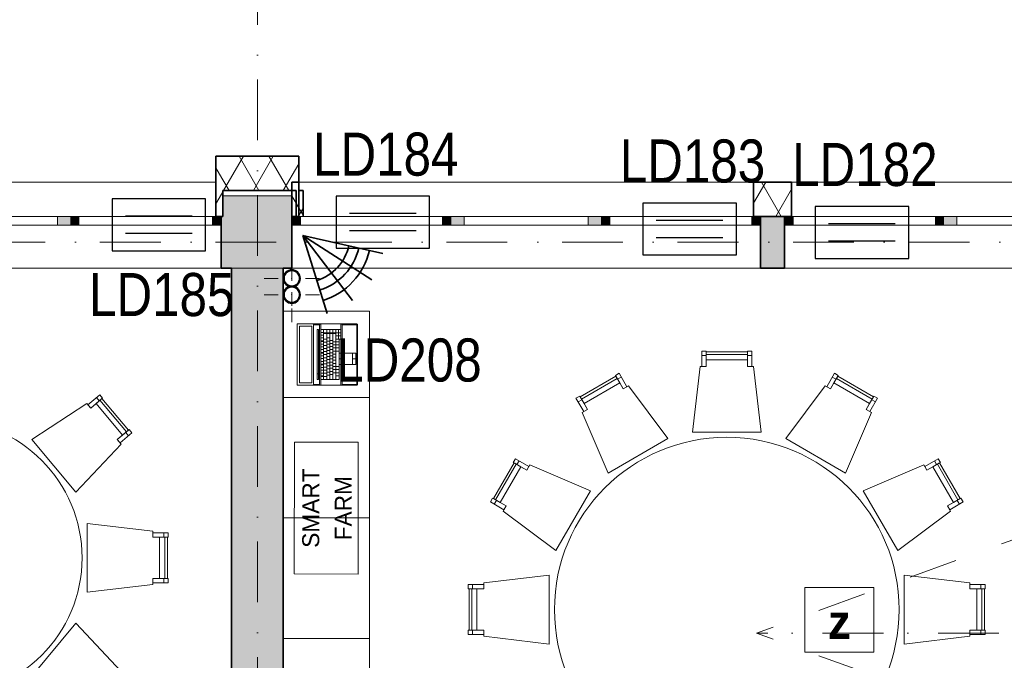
# Model space of a CAD drawing. Header units: millimetres. Extents: x -148444 to 51443, y -4810 to 453290.
# Tile 253 of 256: x 14199 to 19913, y 156081 to 159799. Entities that reach past the tile are written whole.
import ezdxf

# ---------------------------------------------------------------- set-up
doc = ezdxf.new("R2010")
doc.units = ezdxf.units.MM
for name, pattern in [('1', [8, 4, -4]), ('DASHDOTX2', [2, 1, -0.5, 0, -0.5]), ('Kropki i Kreski', [6.702778, 3.527778, -1.763889, 0, -1.411111]), ('Przerywana', [5.644444, 2.822222, -2.822222]), ('Wipeout_Contour', [1000, 0, -1000])]:
    doc.linetypes.add(name, pattern=pattern)
for name, color, linetype, lineweight in [('!!!SSWiN', 3, 'Continuous', 35), ('!!!SSWiN-opis', 6, 'DASHDOTX2', 18), ('\xa0♦El- odgrom', 30, '1', 35)]:
    doc.layers.add(name, color=color, linetype=linetype, lineweight=lineweight)
for name, color, linetype in [('- A - ocieplenie', 8, 'Continuous'), ('2D - Rysunki i Obrazki', 8, 'Continuous'), ('ADT KD', 3, 'Continuous'), ('Konstrukcja - Siatka mod', 8, 'Continuous'), ('Konstrukcja - Stropy', 8, 'Continuous'), ('Konstrukcja - Ściany nośne wew..P', 8, 'Continuous'), ('Konstrukcja - Ściany zewnętrzne', 8, 'Continuous'), ('Okna Archicada', 8, 'Continuous'), ('PIONY INST', 8, 'Continuous'), ('Wnętrze - Umeblowanie', 8, 'Continuous')]:
    doc.layers.add(name, color=color, linetype=linetype)
doc.styles.add('GENERATED_STYLE_1', font='ARIALN.TTF')
doc.styles.get("Standard").update_dxf_attribs({"font": 'arial.ttf'})
doc.styles.add('STYL_AUTOMATYCZNY_11', font='txt')
doc.styles.add('STYL_AUTOMATYCZNY_8', font='txt')
pattern_1 = [(60, (-220940.59, 434684.62), (-129.90381, 75), []), (120, (-220940.59, 434684.62), (129.90381, 75), [])]

# ---------------------------------------------------------------- blocks, each defined once
blk = doc.blocks.new('Czujka_PIR+AM')
for q in [(82.3, 47.5), (93.6, 16.5), (82.3, -47.5), (93.6, -16.5)]:
    blk.add_line((0, 0), q)
for radius in [79, 54.6, 66.3]:
    blk.add_arc((0, 0), radius, 330, 30)
blk.add_attdef('ADRES', (135.7, -10.4), '', height=22.5)
blk = doc.blocks.new('sswin')
at = {"layer": 'ADT KD', "color": 3}
for p, q in [((542.7, 300.5), (0, 300.5)), ((0, 300.5), (0, 0)), ((542.7, 0), (542.7, 300.5)), ((465, 200.4), (77.7, 200.4)), ((465, 100.2), (77.7, 100.2)), ((0, 0), (542.7, 0))]:
    blk.add_line(p, q, dxfattribs=at)

msp = doc.modelspace()

# ---------------------------------------------------------------- hatches: boundary and pattern name
at = {"layer": '- A - ocieplenie', "linetype": 'Continuous', "lineweight": 13}
h = msp.add_hatch(dxfattribs=at)
h.set_pattern_fill('Izolacja_miękka_0005', color=8, style=0, pattern_type=2)
h.set_pattern_definition(pattern_1)
h.paths.add_polyline_path([(15338, 158856.9), (15368, 158856.9), (15338, 159006.9)])
h = msp.add_hatch(dxfattribs=at)
h.set_pattern_fill('Izolacja_miękka_0005', color=8, style=0, pattern_type=2)
h.set_pattern_definition(pattern_1)
h.paths.add_polyline_path([(15338, 159006.9), (15378, 158806.9), (15378, 159006.9)])
h = msp.add_hatch(dxfattribs=at)
h.set_pattern_fill('Izolacja_miękka_0005', color=8, style=0, pattern_type=2)
h.set_pattern_definition(pattern_1)
h.paths.add_polyline_path([(15378, 158806.9), (15818, 158806.9), (15818, 159006.9), (15378, 159006.9)])
h = msp.add_hatch(dxfattribs=at)
h.set_pattern_fill('Izolacja_miękka_0005', color=8, style=0, pattern_type=2)
h.set_pattern_definition(pattern_1)
h.paths.add_polyline_path([(15338, 158856.9), (15378, 158656.9), (15378, 158806.9), (15368, 158856.9)])
h = msp.add_hatch(dxfattribs=at)
h.set_pattern_fill('Izolacja_miękka_0005', color=8, style=0, pattern_type=2)
h.set_pattern_definition(pattern_1)
h.paths.add_polyline_path([(15338, 158656.9), (15378, 158656.9), (15338, 158856.9)])
h = msp.add_hatch(dxfattribs=at)
h.set_pattern_fill('Izolacja_miękka_0005', color=8, style=0, pattern_type=2)
h.set_pattern_definition(pattern_1)
h.paths.add_polyline_path([(15778, 158656.9), (15818, 158656.9), (15818, 158856.9), (15778, 158856.9)])
h = msp.add_hatch(dxfattribs=at)
h.set_pattern_fill('Izolacja_miękka_0005', color=8, style=0, pattern_type=2)
h.set_pattern_definition(pattern_1)
h.paths.add_polyline_path([(18458, 158856.9), (18458, 158656.9), (18678, 158656.9), (18678, 158856.9)])
h = msp.add_hatch(dxfattribs=at)
h.set_pattern_fill('Izolacja_miękka_0005', color=8, style=0, pattern_type=2)
h.set_pattern_definition(pattern_1)
h.paths.add_polyline_path([(15803, 158806.9), (15803, 158656.9), (15843, 158656.9), (15843, 158806.9)])
at = {"layer": 'Konstrukcja - Ściany nośne wew..P', "linetype": 'Continuous', "lineweight": 13}
msp.add_hatch(color=8, dxfattribs=at).paths.add_polyline_path([(15428, 158356.9), (15428, 153106.9), (15728, 153106.9), (15728, 158356.9)])
at = {"layer": 'Konstrukcja - Ściany zewnętrzne', "linetype": 'Continuous', "lineweight": 13}
for points in [[(15378, 158776.9), (15378, 158656.9), (15778, 158656.9), (15778, 158776.9)], [(15778, 158656.9), (15368, 158656.9), (15368, 158356.9), (15778, 158356.9)], [(18638, 158656.9), (18498, 158656.9), (18498, 158356.9), (18638, 158356.9)]]:
    msp.add_hatch(color=8, dxfattribs=at).paths.add_polyline_path(points)
at = {"layer": 'Okna Archicada', "linetype": 'Continuous', "lineweight": 13}
for points in [[(14493, 158606.9), (14493, 158656.9), (14418, 158656.9), (14418, 158606.9)], [(14493, 158656.9), (14493, 158606.9), (14543, 158606.9), (14543, 158656.9)], [(15368, 158606.9), (15368, 158656.9), (15318, 158656.9), (15318, 158606.9)], [(15778, 158656.9), (15778, 158606.9), (15828, 158606.9), (15828, 158656.9)], [(16703, 158606.9), (16703, 158656.9), (16653, 158656.9), (16653, 158606.9)], [(16703, 158656.9), (16703, 158606.9), (16778, 158606.9), (16778, 158656.9)], [(17573, 158606.9), (17573, 158656.9), (17498, 158656.9), (17498, 158606.9)], [(17573, 158656.9), (17573, 158606.9), (17623, 158606.9), (17623, 158656.9)], [(18498, 158606.9), (18498, 158656.9), (18448, 158656.9), (18448, 158606.9)], [(18638, 158656.9), (18638, 158606.9), (18688, 158606.9), (18688, 158656.9)], [(19563, 158606.9), (19563, 158656.9), (19513, 158656.9), (19513, 158606.9)], [(19563, 158656.9), (19563, 158606.9), (19638, 158606.9), (19638, 158656.9)]]:
    msp.add_hatch(color=8, dxfattribs=at).paths.add_polyline_path(points)
at = {"layer": 'PIONY INST', "linetype": 'Continuous', "lineweight": 13}
h = msp.add_hatch(color=8, dxfattribs=at)
h.paths.add_polyline_path([(15728, 158297.6, 0.414214), (15778, 158247.6, 0.414214), (15828, 158297.6, 0.414214), (15778, 158347.6, 0.414214)])
h.paths.add_polyline_path([(15778, 158252.6, -1), (15778, 158342.6, -1)], flags=0)
h = msp.add_hatch(color=8, dxfattribs=at)
h.paths.add_polyline_path([(15728, 158202.6, 0.414214), (15778, 158152.6, 0.414214), (15828, 158202.6, 0.414214), (15778, 158252.6, 0.414214)])
h.paths.add_polyline_path([(15778, 158157.6, -1), (15778, 158247.6, -1)], flags=0)

# ---------------------------------------------------------------- linework, layer by layer
at = {"layer": '- A - ocieplenie', "color": 8, "linetype": 'Continuous', "lineweight": 35, "ltscale": 100}
for p, q in [((15338, 158706.9), (15338, 158856.9)), ((15818, 158856.9), (15818, 158806.9)), ((18458, 158856.9), (18458, 158806.9)), ((18678, 158856.9), (18678, 158806.9)), ((15818, 158806.9), (15818, 158656.9)), ((18458, 158806.9), (18458, 158656.9)), ((18678, 158806.9), (18678, 158656.9)), ((15338, 158656.9), (15338, 158706.9))]:
    msp.add_line(p, q, dxfattribs=at)
at = {"layer": '- A - ocieplenie', "color": 8, "linetype": 'Continuous', "lineweight": 35, "ltscale": 100, "flags": 128}
for points in [[(15338, 159006.9), (15338, 158856.9)], [(15818, 159006.9), (15338, 159006.9)], [(15818, 158806.9), (15818, 159006.9)], [(15818, 158856.9), (15778, 158856.9)], [(15778, 158856.9), (15778, 158656.9)], [(18678, 158856.9), (18458, 158856.9)], [(15378, 158656.9), (15378, 158806.9)], [(15378, 158806.9), (15803, 158806.9)], [(15803, 158806.9), (15803, 158656.9)], [(15843, 158806.9), (15818, 158806.9)], [(15843, 158656.9), (15843, 158806.9)], [(15338, 158656.9), (15378, 158656.9)], [(15778, 158656.9), (15818, 158656.9)], [(18458, 158656.9), (18678, 158656.9)]]:
    msp.add_lwpolyline(points, dxfattribs=at)
at = {"layer": '2D - Rysunki i Obrazki', "color": 8, "linetype": 'Continuous', "lineweight": 13, "ltscale": 100}
for p, q in [((19155.2, 156504.2), (18755.2, 156504.2)), ((18755.2, 156504.2), (18755.2, 156127.7)), ((19155.2, 156127.7), (19155.2, 156504.2)), ((18755.2, 156127.7), (19155.2, 156127.7))]:
    msp.add_line(p, q, dxfattribs=at)
at = {"layer": 'Konstrukcja - Siatka mod', "color": 8, "linetype": 'Kropki i Kreski', "lineweight": 13, "ltscale": 100}
for p, q in [((15578, 161462.8), (15578, 144498)), ((7290.5, 158506.9), (36735, 158506.9))]:
    msp.add_line(p, q, dxfattribs=at)
at = {"layer": 'Konstrukcja - Stropy', "color": 8, "linetype": 'Continuous', "lineweight": 13, "ltscale": 100, "flags": 128}
msp.add_lwpolyline([(21408, 150926.9), (24708, 150926.9), (24708, 145876.9), (36778, 145876.9), (36778, 158356.9), (9738, 158356.9), (9738, 145876.9), (21408, 145876.9)], close=True, dxfattribs=at)
at = {"layer": 'Konstrukcja - Ściany nośne wew..P', "color": 8, "linetype": 'Continuous', "lineweight": 35, "ltscale": 100, "flags": 128}
for points in [[(15428, 158356.9), (15428, 153106.9)], [(15728, 153406.9), (15728, 158356.9)]]:
    msp.add_lwpolyline(points, dxfattribs=at)
at = {"layer": 'Konstrukcja - Ściany zewnętrzne', "color": 8, "linetype": 'Continuous', "lineweight": 35, "ltscale": 100}
for p, q in [((15368, 158656.9), (15368, 158606.9)), ((15778, 158656.9), (15778, 158606.9)), ((18498, 158656.9), (18498, 158606.9)), ((18638, 158656.9), (18638, 158606.9)), ((15368, 158606.9), (15368, 158356.9)), ((15778, 158606.9), (15778, 158356.9)), ((18498, 158606.9), (18498, 158356.9)), ((18638, 158606.9), (18638, 158356.9))]:
    msp.add_line(p, q, dxfattribs=at)
at = {"layer": 'Konstrukcja - Ściany zewnętrzne', "color": 8, "linetype": 'Continuous', "lineweight": 13, "ltscale": 100, "flags": 128}
msp.add_lwpolyline([(15778, 158656.9), (15778, 158776.9), (15378, 158776.9), (15378, 158656.9)], dxfattribs=at)
at = {"layer": 'Konstrukcja - Ściany zewnętrzne', "color": 8, "linetype": 'Continuous', "lineweight": 35, "ltscale": 100, "flags": 128}
for points in [[(15378, 158656.9), (15368, 158656.9)], [(18638, 158656.9), (18498, 158656.9)], [(15368, 158356.9), (15428, 158356.9)], [(15728, 158356.9), (15778, 158356.9)], [(18498, 158356.9), (18638, 158356.9)]]:
    msp.add_lwpolyline(points, dxfattribs=at)
at = {"layer": 'Okna Archicada', "color": 8, "linetype": 'Continuous', "lineweight": 13, "ltscale": 100}
for p, q in [((15338, 158856.9), (12778, 158856.9)), ((15818, 158856.9), (18458, 158856.9)), ((18678, 158856.9), (21318, 158856.9)), ((15368, 158656.9), (12748, 158656.9)), ((15338, 158656.9), (12778, 158656.9)), ((13698, 158656.9), (14418, 158656.9)), ((14418, 158606.9), (14418, 158656.9)), ((14418, 158656.9), (14493, 158656.9)), ((14493, 158656.9), (14543, 158656.9)), ((14543, 158656.9), (14543, 158606.9)), ((14543, 158656.9), (15318, 158656.9)), ((15318, 158606.9), (15318, 158656.9)), ((15318, 158656.9), (15368, 158656.9)), ((18498, 158656.9), (15778, 158656.9)), ((15778, 158656.9), (15828, 158656.9)), ((15818, 158656.9), (18458, 158656.9)), ((15828, 158656.9), (15828, 158606.9)), ((15828, 158656.9), (16653, 158656.9)), ((16653, 158606.9), (16653, 158656.9)), ((16653, 158656.9), (16703, 158656.9)), ((16703, 158656.9), (16778, 158656.9)), ((16778, 158656.9), (16778, 158606.9)), ((16778, 158656.9), (17498, 158656.9)), ((17498, 158606.9), (17498, 158656.9)), ((17498, 158656.9), (17573, 158656.9)), ((17573, 158656.9), (17623, 158656.9)), ((17623, 158656.9), (17623, 158606.9)), ((17623, 158656.9), (18448, 158656.9)), ((18448, 158606.9), (18448, 158656.9)), ((18448, 158656.9), (18498, 158656.9)), ((21358, 158656.9), (18638, 158656.9)), ((18638, 158656.9), (18688, 158656.9)), ((18678, 158656.9), (21318, 158656.9)), ((18688, 158656.9), (18688, 158606.9)), ((18688, 158656.9), (19513, 158656.9)), ((19513, 158606.9), (19513, 158656.9)), ((19513, 158656.9), (19563, 158656.9)), ((19563, 158656.9), (19638, 158656.9)), ((19638, 158656.9), (19638, 158606.9)), ((19638, 158656.9), (20358, 158656.9)), ((14418, 158606.9), (13698, 158606.9)), ((14493, 158606.9), (14418, 158606.9)), ((14543, 158606.9), (14493, 158606.9)), ((15318, 158606.9), (14543, 158606.9)), ((15368, 158606.9), (15318, 158606.9)), ((15828, 158606.9), (15778, 158606.9)), ((16653, 158606.9), (15828, 158606.9)), ((16703, 158606.9), (16653, 158606.9)), ((16778, 158606.9), (16703, 158606.9)), ((17498, 158606.9), (16778, 158606.9)), ((17573, 158606.9), (17498, 158606.9)), ((17623, 158606.9), (17573, 158606.9)), ((18448, 158606.9), (17623, 158606.9)), ((18498, 158606.9), (18448, 158606.9)), ((18688, 158606.9), (18638, 158606.9)), ((19513, 158606.9), (18688, 158606.9)), ((19563, 158606.9), (19513, 158606.9)), ((19638, 158606.9), (19563, 158606.9)), ((20358, 158606.9), (19638, 158606.9)), ((15368, 158356.9), (12748, 158356.9)), ((18498, 158356.9), (15778, 158356.9)), ((21358, 158356.9), (18638, 158356.9))]:
    msp.add_line(p, q, dxfattribs=at)
at = {"layer": 'Okna Archicada', "color": 8, "linetype": 'Continuous', "lineweight": 35, "ltscale": 100}
for p, q in [((15338, 158706.9), (15338, 158856.9)), ((15818, 158856.9), (15818, 158806.9)), ((18458, 158856.9), (18458, 158806.9)), ((18678, 158856.9), (18678, 158806.9)), ((15818, 158806.9), (15818, 158656.9)), ((18458, 158806.9), (18458, 158656.9)), ((18678, 158806.9), (18678, 158656.9)), ((15338, 158656.9), (15338, 158706.9)), ((15368, 158656.9), (15368, 158606.9)), ((15368, 158656.9), (15368, 158606.9)), ((15778, 158656.9), (15778, 158606.9)), ((15778, 158656.9), (15778, 158606.9)), ((18498, 158656.9), (18498, 158606.9)), ((18498, 158656.9), (18498, 158606.9)), ((18638, 158656.9), (18638, 158606.9)), ((18638, 158656.9), (18638, 158606.9)), ((15368, 158606.9), (15368, 158356.9)), ((15778, 158606.9), (15778, 158356.9)), ((18498, 158606.9), (18498, 158356.9)), ((18638, 158606.9), (18638, 158356.9))]:
    msp.add_line(p, q, dxfattribs=at)
at = {"layer": 'PIONY INST', "color": 8, "linetype": 'Continuous', "lineweight": 0, "ltscale": 100}
for p, q in [((15778, 158377.6), (15778, 158457.6)), ((15778, 158282.6), (15778, 158362.6)), ((15698, 158297.6), (15618, 158297.6)), ((15858, 158297.6), (15938, 158297.6)), ((15778, 158217.6), (15778, 158137.6)), ((15698, 158202.6), (15618, 158202.6)), ((15858, 158202.6), (15938, 158202.6)), ((15778, 158122.6), (15778, 158042.6))]:
    msp.add_line(p, q, dxfattribs=at)
at = {"layer": 'PIONY INST', "color": 8, "linetype": 'Continuous', "lineweight": 25, "ltscale": 100, "flags": 128}
for points in [[(15728, 158297.6, 0.414214), (15778, 158247.6, 0.414214), (15828, 158297.6, 0.414214), (15778, 158347.6, 0.414214)], [(15728, 158202.6, 0.414214), (15778, 158152.6, 0.414214), (15828, 158202.6, 0.414214), (15778, 158252.6, 0.414214)]]:
    msp.add_lwpolyline(points, format="xyb", close=True, dxfattribs=at)
at = {"layer": 'PIONY INST', "color": 8, "linetype": 'Continuous', "lineweight": 35, "ltscale": 100, "flags": 128}
for points in [[(15778, 158252.6, -1), (15778, 158342.6, -1)], [(15778, 158157.6, -1), (15778, 158247.6, -1)]]:
    msp.add_lwpolyline(points, format="xyb", close=True, dxfattribs=at)
at = {"layer": 'PIONY INST', "color": 8, "linetype": 'Continuous', "lineweight": 0, "ltscale": 100}
for p in [(15778, 158297.6), (15778, 158202.6)]:
    msp.add_point(p, dxfattribs=at)
at = {"layer": 'Wnętrze - Umeblowanie', "color": 8, "linetype": 'Continuous', "lineweight": 13, "ltscale": 100}
for p, q in [((15808.7, 158032.9), (15808.7, 157677.9)), ((15809.1, 158032.9), (15808.7, 158032.9)), ((15810, 158032.9), (15809.1, 158032.9)), ((15811.4, 158032.9), (15810, 158032.9)), ((15812.9, 158032.9), (15811.4, 158032.9)), ((15814.4, 158032.9), (15812.9, 158032.9)), ((15815.7, 158032.9), (15814.4, 158032.9)), ((15816.5, 158032.9), (15815.7, 158032.9)), ((16152.9, 158032.9), (15816.5, 158032.9)), ((15822, 157690.4), (15822, 158020.4)), ((15822, 158020.4), (15893.8, 158020.4)), ((15893.8, 158020.4), (15893.8, 157690.4)), ((15903.9, 158032.9), (15903.9, 157677.9)), ((15938.9, 158028.9), (15903.9, 158028.9)), ((15925.9, 157710.4), (15925.9, 158000.4)), ((15925.9, 158000.4), (15932.9, 158000.4)), ((15932.9, 158000.4), (15932.9, 157710.4)), ((15938.9, 158029.5), (15939.3, 158030.3)), ((15938.9, 158029.5), (15938.9, 157681.3)), ((15939.3, 158030.3), (15941.6, 158031.7)), ((15941.6, 158031.7), (15946.1, 158032.8)), ((15946.9, 158032.9), (15946.1, 158032.8)), ((15946.9, 158000.4), (15946.9, 158032.9)), ((15946.9, 157710.4), (15946.9, 158000.4)), ((15946.9, 158000.4), (16062.9, 158000.4)), ((15962.4, 157983.9), (15946.9, 157983.9)), ((15962.4, 157710.4), (15962.4, 158000.4)), ((15980.4, 157981.9), (15980.4, 158000.4)), ((15998.4, 157981.9), (15998.4, 158000.4)), ((16016.4, 157981.9), (16016.4, 158000.4)), ((16034.4, 157710.4), (16034.4, 158000.4)), ((16048.4, 157945.4), (16048.4, 158000.4)), ((16062.9, 158000.4), (16062.9, 158032.9)), ((16063.8, 158032.8), (16062.9, 158032.9)), ((16062.9, 158000.4), (16062.9, 157945.4)), ((16068.2, 158031.7), (16063.8, 158032.8)), ((16070.6, 158030.3), (16068.2, 158031.7)), ((16070.9, 158029.5), (16070.6, 158030.3)), ((16070.9, 157863.4), (16070.9, 158029.5)), ((16152.6, 158028.9), (16070.9, 158028.9)), ((16153.7, 158028.7), (16152.6, 158028.9)), ((16155.2, 158032.5), (16152.9, 158032.9)), ((16154.3, 158028.3), (16153.7, 158028.7)), ((16154.7, 158027.7), (16154.3, 158028.3)), ((16154.9, 158026.5), (16154.7, 158027.7)), ((16154.9, 157684.3), (16154.9, 158026.5)), ((16157.2, 158031.2), (16155.2, 158032.5)), ((16158.5, 158029.2), (16157.2, 158031.2)), ((16158.9, 158026.9), (16158.5, 158029.2)), ((16158.9, 157683.9), (16158.9, 158026.9)), ((15962.4, 157967.9), (15946.9, 157967.9)), ((15962.4, 157951.9), (15946.9, 157951.9)), ((15962.4, 157935.9), (15946.9, 157935.9)), ((15962.4, 157931.9), (15946.9, 157931.9)), ((16034.4, 157981.9), (15962.4, 157981.9)), ((16034.4, 157977.9), (15962.4, 157977.9)), ((15980.4, 157944.9), (15962.4, 157944.9)), ((15980.4, 157926.9), (15962.4, 157926.9)), ((15980.4, 157710.4), (15980.4, 157977.9)), ((15998.4, 157951.9), (15980.4, 157951.9)), ((15998.4, 157933.9), (15980.4, 157933.9)), ((15998.4, 157710.4), (15998.4, 157977.9)), ((16016.4, 157937.9), (15998.4, 157937.9)), ((16016.4, 157710.4), (16016.4, 157977.9)), ((16052.9, 157929.9), (16016.4, 157929.9)), ((16062.9, 157981.9), (16034.4, 157981.9)), ((16062.9, 157963.9), (16034.4, 157963.9)), ((16034.4, 157945.4), (16062.9, 157945.4)), ((16052.9, 157945.4), (16052.9, 157710.4)), ((16062.9, 157945.4), (16052.9, 157945.4)), ((16062.9, 157863.4), (16062.9, 157945.4)), ((15962.4, 157915.9), (15946.9, 157915.9)), ((15962.4, 157899.9), (15946.9, 157899.9)), ((15962.4, 157883.9), (15946.9, 157883.9)), ((15980.4, 157908.9), (15962.4, 157908.9)), ((15980.4, 157890.9), (15962.4, 157890.9)), ((15980.4, 157872.9), (15962.4, 157872.9)), ((15998.4, 157915.9), (15980.4, 157915.9)), ((15998.4, 157897.9), (15980.4, 157897.9)), ((15998.4, 157879.9), (15980.4, 157879.9)), ((16016.4, 157919.9), (15998.4, 157919.9)), ((16016.4, 157901.9), (15998.4, 157901.9)), ((16016.4, 157883.9), (15998.4, 157883.9)), ((16052.9, 157911.9), (16016.4, 157911.9)), ((16052.9, 157893.9), (16016.4, 157893.9)), ((16052.9, 157875.9), (16016.4, 157875.9)), ((15962.4, 157867.9), (15946.9, 157867.9)), ((15962.4, 157863.9), (15946.9, 157863.9)), ((15962.4, 157847.9), (15946.9, 157847.9)), ((15962.4, 157831.9), (15946.9, 157831.9)), ((15962.4, 157815.9), (15946.9, 157815.9)), ((15980.4, 157854.9), (15962.4, 157854.9)), ((15980.4, 157836.9), (15962.4, 157836.9)), ((15980.4, 157818.9), (15962.4, 157818.9)), ((15998.4, 157861.9), (15980.4, 157861.9)), ((15998.4, 157843.9), (15980.4, 157843.9)), ((15998.4, 157825.9), (15980.4, 157825.9)), ((16016.4, 157865.9), (15998.4, 157865.9)), ((16016.4, 157847.9), (15998.4, 157847.9)), ((16016.4, 157829.9), (15998.4, 157829.9)), ((16034.4, 157857.9), (16016.4, 157857.9)), ((16034.4, 157839.9), (16016.4, 157839.9)), ((16034.4, 157821.9), (16016.4, 157821.9)), ((16052.9, 157863.4), (16062.9, 157863.4)), ((16070.9, 157830.9), (16052.9, 157830.9)), ((16062.9, 157863.4), (16070.9, 157863.4)), ((16070.9, 157863.4), (16070.9, 157798.4)), ((16076.9, 157863.4), (16076.9, 157798.4)), ((16148.9, 157863.4), (16076.9, 157863.4)), ((16130.4, 157863.4), (16130.4, 157798.4)), ((16130.4, 157830.9), (16148.9, 157830.9)), ((16148.9, 157798.4), (16148.9, 157863.4)), ((18157.7, 157850.3), (18182.7, 157850.3)), ((18422.1, 157855.3), (18182.7, 157855.3)), ((18447.1, 157850.3), (18422.1, 157850.3)), ((15962.4, 157799.9), (15946.9, 157799.9)), ((15962.4, 157795.9), (15946.9, 157795.9)), ((15962.4, 157779.9), (15946.9, 157779.9)), ((15962.4, 157763.9), (15946.9, 157763.9)), ((15980.4, 157800.9), (15962.4, 157800.9)), ((15980.4, 157782.9), (15962.4, 157782.9)), ((15980.4, 157764.9), (15962.4, 157764.9)), ((15998.4, 157807.9), (15980.4, 157807.9)), ((15998.4, 157789.9), (15980.4, 157789.9)), ((15998.4, 157771.9), (15980.4, 157771.9)), ((16016.4, 157811.9), (15998.4, 157811.9)), ((16016.4, 157793.9), (15998.4, 157793.9)), ((16016.4, 157775.9), (15998.4, 157775.9)), ((16016.4, 157757.9), (15998.4, 157757.9)), ((16034.4, 157803.9), (16016.4, 157803.9)), ((16052.9, 157785.9), (16016.4, 157785.9)), ((16052.9, 157767.9), (16016.4, 157767.9)), ((16062.9, 157798.4), (16052.9, 157798.4)), ((16062.9, 157677.9), (16062.9, 157798.4)), ((16062.9, 157798.4), (16070.9, 157798.4)), ((16070.9, 157681.3), (16070.9, 157798.4)), ((16076.9, 157798.4), (16148.9, 157798.4)), ((15932.9, 157742.9), (15925.9, 157742.9)), ((15932.9, 157710.4), (15925.9, 157710.4)), ((15962.4, 157747.9), (15946.9, 157747.9)), ((15962.4, 157731.9), (15946.9, 157731.9)), ((15962.4, 157727.9), (15946.9, 157727.9)), ((15946.9, 157677.9), (15946.9, 157710.4)), ((16052.9, 157710.4), (15946.9, 157710.4)), ((15980.4, 157746.9), (15962.4, 157746.9)), ((15980.4, 157728.9), (15962.4, 157728.9)), ((15998.4, 157753.9), (15980.4, 157753.9)), ((15998.4, 157735.9), (15980.4, 157735.9)), ((16016.4, 157739.9), (15998.4, 157739.9)), ((16052.9, 157749.9), (16016.4, 157749.9)), ((16052.9, 157731.9), (16034.4, 157731.9)), ((17666, 157716.9), (17458.7, 157597.2)), ((17690.2, 157725.1), (17668.5, 157712.6)), ((18914.6, 157725.1), (18936.2, 157712.6)), ((19146, 157597.2), (18938.7, 157716.9)), ((15809.1, 157677.9), (15808.7, 157677.9)), ((15810, 157677.9), (15809.1, 157677.9)), ((15811.4, 157677.9), (15810, 157677.9)), ((15812.9, 157677.9), (15811.4, 157677.9)), ((15814.4, 157677.9), (15812.9, 157677.9)), ((15815.7, 157677.9), (15814.4, 157677.9)), ((15816.5, 157677.9), (15815.7, 157677.9)), ((16152.9, 157677.9), (15816.5, 157677.9)), ((15893.8, 157690.4), (15822, 157690.4)), ((15903.9, 157681.9), (15938.9, 157681.9)), ((15938.9, 157681.3), (15939.3, 157680.6)), ((15941.6, 157679.1), (15939.3, 157680.6)), ((15946.1, 157678), (15941.6, 157679.1)), ((15946.9, 157677.9), (15946.1, 157678)), ((16062.9, 157677.9), (16063.8, 157678)), ((16063.8, 157678), (16068.2, 157679.1)), ((16068.2, 157679.1), (16070.6, 157680.6)), ((16070.6, 157680.6), (16070.9, 157681.3)), ((16070.9, 157681.9), (16152.6, 157681.9)), ((16152.6, 157681.9), (16153.7, 157682.1)), ((16152.9, 157677.9), (16155.2, 157678.4)), ((16153.7, 157682.1), (16154.3, 157682.6)), ((16154.3, 157682.6), (16154.7, 157683.2)), ((16154.7, 157683.2), (16154.9, 157684.3)), ((16155.2, 157678.4), (16157.2, 157679.7)), ((16157.2, 157679.7), (16158.5, 157681.6)), ((16158.5, 157681.6), (16158.9, 157683.9)), ((14644.9, 157606), (14661, 157586.8)), ((14818.7, 157406.6), (14664.8, 157590)), ((17439.6, 157580.4), (17461.2, 157592.9)), ((19165.2, 157580.4), (19143.5, 157592.9)), ((14830.9, 157384.3), (14814.9, 157403.4)), ((17080.5, 157219), (16960.8, 157011.7)), ((17097.3, 157238.1), (17084.8, 157216.5)), ((19507.4, 157238.1), (19519.9, 157216.5)), ((19643.9, 157011.7), (19524.2, 157219)), ((16952.6, 156987.5), (16965.1, 157009.2)), ((19652.1, 156987.5), (19639.6, 157009.2)), ((15036.2, 156820.3), (15036.2, 156795.3)), ((15041.2, 156555.9), (15041.2, 156795.3)), ((15036.2, 156530.9), (15036.2, 156555.9)), ((16827.4, 156520), (16827.4, 156495)), ((19777.4, 156520), (19777.4, 156495)), ((16822.4, 156495), (16822.4, 156255.6)), ((19782.4, 156255.6), (19782.4, 156495)), ((16827.4, 156230.6), (16827.4, 156255.6)), ((19777.4, 156230.6), (19777.4, 156255.6))]:
    msp.add_line(p, q, dxfattribs=at)
at = {"layer": 'Wnętrze - Umeblowanie', "color": 8, "linetype": 'Przerywana', "lineweight": 13, "ltscale": 100}
for p in [(21222.8, 157238.7), (21222.8, 155238.7)]:
    msp.add_line(p, (18475.3, 156238.7), dxfattribs=at)
at = {"layer": 'Wnętrze - Umeblowanie', "color": 8, "linetype": 'Kropki i Kreski', "lineweight": 13, "ltscale": 100}
msp.add_line((21222.5, 156238.7), (18475.3, 156238.7), dxfattribs=at)
at = {"layer": 'Wnętrze - Umeblowanie', "color": 8, "linetype": 'Continuous', "lineweight": 13, "ltscale": 100, "flags": 128}
for points in [[(15728, 157606.9), (15728, 158106.9), (16228, 158106.9), (16228, 157606.9)], [(18157.7, 157785.3), (18182.7, 157785.3), (18182.7, 157875.3), (18157.7, 157875.3)], [(18422.1, 157825.3), (18182.7, 157825.3), (18182.7, 157870.3), (18422.1, 157870.3)], [(18447.1, 157785.3), (18422.1, 157785.3), (18422.1, 157875.3), (18447.1, 157875.3)], [(18502.4, 157405.3), (18102.4, 157405.3), (18147.6, 157785.3), (18182.7, 157785.3), (18182.7, 157825.3), (18422.1, 157825.3), (18422.1, 157785.3), (18457.1, 157785.3)], [(17681, 157690.9), (17473.7, 157571.2), (17451.2, 157610.2), (17658.5, 157729.9)], [(17722.7, 157668.8), (17701, 157656.3), (17656, 157734.2), (17677.7, 157746.7)], [(18882.1, 157668.8), (18903.7, 157656.3), (18948.7, 157734.2), (18927.1, 157746.7)], [(19131, 157571.2), (18923.7, 157690.9), (18946.2, 157729.9), (19153.5, 157610.2)], [(17960.6, 157367.3), (17614.2, 157167.3), (17463.3, 157519.1), (17493.7, 157536.6), (17473.7, 157571.2), (17681, 157690.9), (17701, 157656.3), (17731.4, 157673.8)], [(18990.6, 157167.3), (18644.2, 157367.3), (18873.3, 157673.8), (18903.7, 157656.3), (18923.7, 157690.9), (19131, 157571.2), (19111, 157536.6), (19141.4, 157519.1)], [(14595.1, 157564.2), (14611.2, 157545), (14680.1, 157602.9), (14664.1, 157622)], [(14795.7, 157387.4), (14641.8, 157570.7), (14676.3, 157599.7), (14830.2, 157416.3)], [(17472.1, 157524.1), (17493.7, 157536.6), (17448.7, 157614.5), (17427.1, 157602)], [(19132.7, 157524.1), (19111, 157536.6), (19156, 157614.5), (19177.7, 157602)], [(14525.6, 157055.9), (14268.5, 157362.3), (14588.6, 157571.9), (14611.2, 157545), (14641.8, 157570.7), (14795.7, 157387.4), (14765.1, 157361.7), (14787.6, 157334.8)], [(14781.1, 157342.5), (14765.1, 157361.7), (14834, 157419.5), (14850.1, 157400.4)], [(17153.6, 157205.6), (17141.1, 157184), (17063.2, 157229), (17075.7, 157250.6)], [(19451.1, 157205.6), (19463.6, 157184), (19541.6, 157229), (19529.1, 157250.6)], [(17106.5, 157204), (16986.8, 156996.7), (16947.8, 157019.2), (17067.5, 157226.5)], [(17510.4, 157063.5), (17310.4, 156717.1), (17003.9, 156946.3), (17021.4, 156976.7), (16986.8, 156996.7), (17106.5, 157204), (17141.1, 157184), (17158.7, 157214.4)], [(19294.4, 156717.1), (19094.4, 157063.5), (19446.1, 157214.4), (19463.6, 157184), (19498.3, 157204), (19618, 156996.7), (19583.3, 156976.7), (19600.9, 156946.3)], [(19618, 156996.7), (19498.3, 157204), (19537.2, 157226.5), (19656.9, 157019.2)], [(17008.9, 156955), (17021.4, 156976.7), (16943.5, 157021.7), (16931, 157000)], [(19595.8, 156955), (19583.3, 156976.7), (19661.3, 157021.7), (19673.8, 157000)], [(14591.2, 156475.6), (14591.2, 156875.6), (14971.2, 156830.3), (14971.2, 156795.3), (15011.2, 156795.3), (15011.2, 156555.9), (14971.2, 156555.9), (14971.2, 156520.8)], [(14971.2, 156820.3), (14971.2, 156795.3), (15061.2, 156795.3), (15061.2, 156820.3)], [(15011.2, 156555.9), (15011.2, 156795.3), (15056.2, 156795.3), (15056.2, 156555.9)], [(14971.2, 156530.9), (14971.2, 156555.9), (15061.2, 156555.9), (15061.2, 156530.9)], [(17272.4, 156575.3), (17272.4, 156175.3), (16892.4, 156220.6), (16892.4, 156255.6), (16852.4, 156255.6), (16852.4, 156495), (16892.4, 156495), (16892.4, 156530.1)], [(19332.4, 156175.3), (19332.4, 156575.3), (19712.4, 156530.1), (19712.4, 156495), (19752.4, 156495), (19752.4, 156255.6), (19712.4, 156255.6), (19712.4, 156220.6)], [(16892.4, 156520), (16892.4, 156495), (16802.4, 156495), (16802.4, 156520)], [(19712.4, 156520), (19712.4, 156495), (19802.4, 156495), (19802.4, 156520)], [(16852.4, 156495), (16852.4, 156255.6), (16807.4, 156255.6), (16807.4, 156495)], [(19752.4, 156255.6), (19752.4, 156495), (19797.4, 156495), (19797.4, 156255.6)], [(14268.5, 155988.8), (14525.6, 156295.3), (14787.6, 156016.4), (14765.1, 155989.5), (14795.7, 155963.8), (14641.8, 155780.4), (14611.2, 155806.1), (14588.6, 155779.2)], [(16892.4, 156230.6), (16892.4, 156255.6), (16802.4, 156255.6), (16802.4, 156230.6)], [(19712.4, 156230.6), (19712.4, 156255.6), (19802.4, 156255.6), (19802.4, 156230.6)], [(15728, 154806.9), (15728, 156206.9), (16228, 156206.9), (16228, 154806.9)]]:
    msp.add_lwpolyline(points, close=True, dxfattribs=at)
for points in [[(12961.2, 156675.6, -1), (14561.2, 156675.6, -1)], [(19302.4, 156375.3, -1), (17302.4, 156375.3, -1)]]:
    msp.add_lwpolyline(points, format="xyb", close=True, dxfattribs=at)

# ---------------------------------------------------------------- block references
at = {"layer": '!!!SSWiN', "xscale": 4.999999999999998, "yscale": 5, "zscale": 5, "rotation": 317.3082898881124}
msp.add_blockref('Czujka_PIR+AM', (15842.7, 158546.7), dxfattribs=at)
at = {"layer": '\xa0♦El- odgrom'}
for p in [(14735.1, 158458.4), (16035.1, 158473.5), (17815.1, 158433.5), (18815.1, 158413.5)]:
    msp.add_blockref('sswin', p, dxfattribs=at)

# ---------------------------------------------------------------- texts
at = {"layer": '!!!SSWiN-opis', "linetype": 'Continuous', "char_height": 250, "width": 152.632, "attachment_point": 2, "line_spacing_factor": 0.7, "style": 'GENERATED_STYLE_1'}
for s, insert in [('\\fArial Narrow|b0|i0;\\A1;LD184', (16323.3, 159143.9)), ('\\fArial Narrow|b0|i0;\\A1;LD183', (18103.3, 159103.9)), ('\\fArial Narrow|b0|i0;\\A1;LD182', (19103.3, 159083.9)), ('\\fArial Narrow|b0|i0;\\A1;LD185', (15023.3, 158328.8)), ('\\fArial Narrow|b0|i0;\\A1;LD208', (16458, 157948.8))]:
    msp.add_mtext(s, dxfattribs=dict(at, insert=insert))
at = {"layer": '2D - Rysunki i Obrazki', "color": 8, "linetype": 'Continuous', "lineweight": 35, "insert": (18955.2, 156204.2), "char_height": 200, "attachment_point": 8, "style": 'STYL_AUTOMATYCZNY_11'}
msp.add_mtext('\\A1;{\\pqc;\\fF1|b1|i0|c0|p0;\\W1.000000;z}', dxfattribs=at)

# ---------------------------------------------------------------- next in the draw order: wipeouts: each hides what was drawn before it
at = {"color": 8, "linetype": 'Wipeout_Contour', "lineweight": 0, "ltscale": 746574.100082}
msp.add_wipeout([(16162.6, 156581.1), (16163.9, 157346.1), (15793.4, 157346.7), (15792.1, 156581.7)], dxfattribs=at).dxf.layer = '2D - Rysunki i Obrazki'

# ---------------------------------------------------------------- next in the draw order: linework, layer by layer
at = {"layer": '2D - Rysunki i Obrazki', "color": 8, "linetype": 'Continuous', "lineweight": 13, "ltscale": 100}
for p, q in [((15793.4, 157346.7), (15792.1, 156581.7)), ((16163.9, 157346.1), (15793.4, 157346.7)), ((16162.6, 156581.1), (16163.9, 157346.1)), ((15792.1, 156581.7), (16162.6, 156581.1))]:
    msp.add_line(p, q, dxfattribs=at)
at = {"layer": 'Wnętrze - Umeblowanie', "color": 8, "linetype": 'Continuous', "lineweight": 13, "ltscale": 100}
msp.add_line((15728, 156906.9), (16228, 156906.9), dxfattribs=at)
at = {"layer": 'Wnętrze - Umeblowanie', "color": 8, "linetype": 'Continuous', "lineweight": 13, "ltscale": 100, "flags": 128}
msp.add_lwpolyline([(15728, 156206.9), (15728, 157606.9), (16228, 157606.9), (16228, 156206.9)], close=True, dxfattribs=at)

# ---------------------------------------------------------------- next in the draw order: texts
at = {"layer": '2D - Rysunki i Obrazki', "color": 8, "linetype": 'Continuous', "lineweight": 13, "insert": (16125.6, 156963.6), "char_height": 98.407, "attachment_point": 8, "rotation": 89.9, "line_spacing_factor": 1.148572, "style": 'STYL_AUTOMATYCZNY_8'}
msp.add_mtext('\\A1;{\\pqc;\\fF1|b0|i0|c0|p0;\\W1.000000;SMART \\P\\pqc;\\fF1|b0|i0|c0|p0;\\W1.000000;FARM}', dxfattribs=at)

doc.saveas('drawing.dxf')
